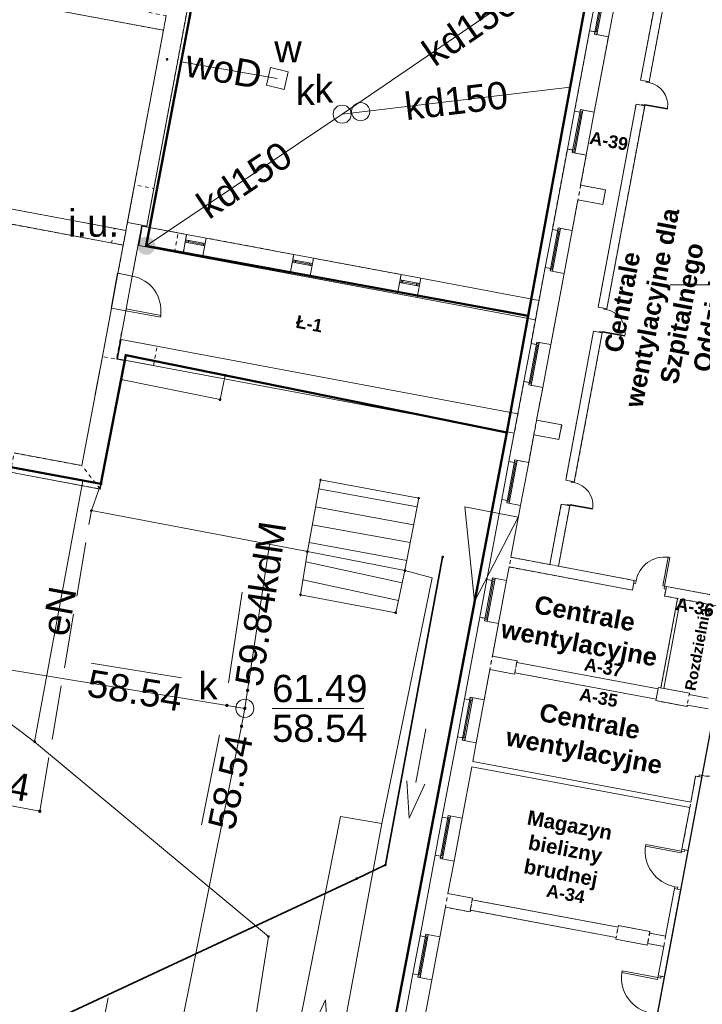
# Model space of a CAD drawing. Header units: millimetres. Extents: x 6421400 to 6424255, y 5791334 to 5793836.
# Tile 27 of 101: x 6422680 to 6422698, y 5792830 to 5792857. Entities that reach past the tile are written whole.
import ezdxf
from ezdxf.enums import TextEntityAlignment as Align

# ---------------------------------------------------------------- set-up
doc = ezdxf.new("R2010")
doc.units = ezdxf.units.MM
for name, pattern in [('PRZER2-1', [1.5, 1, -0.5]), ('PRZER3-1', [2, 1.5, -0.5]), ('Wipeout_Contour', [10, 0, -10])]:
    doc.linetypes.add(name, pattern=pattern)
doc.layers.get('0').update_dxf_attribs({"color": 252})
for name, color, linetype, lineweight in [('GESBLO', 252, 'Continuous', 18), ('GESBZO', 7, 'Continuous', 35), ('GESIIB', 252, 'Continuous', 18), ('GESIPD', 252, 'Continuous', 18), ('GESSCH', 252, 'Continuous', 18), ('GSLKOC', 252, 'Continuous', 18), ('GSLKOU', 252, 'Continuous', 18), ('GSPIST', 252, 'Continuous', 18), ('GSPPRB', 252, 'Continuous', 18), ('GTGTXT_O', 252, 'Continuous', 18), ('GULENN', 252, 'Continuous', 18), ('GULENN_O', 252, 'Continuous', 18), ('GULIOR', 252, 'Continuous', 25), ('GULKDP', 252, 'Continuous', 18), ('GULKDP_O', 252, 'Continuous', 18), ('GULWOP', 252, 'Continuous', 18), ('GULWOP_O', 252, 'Continuous', 18), ('GUPKSD', 252, 'Continuous', 18), ('GUPKSD_O', 252, 'Continuous', 18), ('GUPKWZ', 252, 'Continuous', 13), ('GUPKWZ_O', 252, 'Continuous', 13), ('GUPWWZ', 252, 'Continuous', 13), ('GUPWWZ_O', 252, 'Continuous', 13), ('Ramka sekcyjna', 252, 'Continuous', 18)]:
    doc.layers.add(name, color=color, linetype=linetype, lineweight=lineweight)
for name, color, linetype in [('GSPWPN', 252, 'Continuous'), ('GSPWPN_O', 252, 'Continuous'), ('GUPKSH', 252, 'Continuous'), ('GUPKSH_O', 252, 'Continuous'), ('GUPKUI', 252, 'Continuous'), ('GUPKUI_O', 252, 'Continuous'), ('Kreskowanie', 252, 'Continuous'), ('xref', 252, 'Continuous')]:
    doc.layers.add(name, color=color, linetype=linetype)
doc.styles.add('Arial', font='arial.ttf')
doc.styles.add('GENERATED_STYLE_6', font='arialbd.ttf')

# ---------------------------------------------------------------- blocks, each defined once
blk = doc.blocks.new('GSPWPN1')
blk.add_hatch(color=0).paths.add_polyline_path([(0, 0.045), (-0.011647, 0.043467), (-0.0225, 0.038971), (-0.03182, 0.03182), (-0.038971, 0.0225), (-0.043467, 0.011647), (-0.045, 0), (-0.043467, -0.011647), (-0.038971, -0.0225), (-0.03182, -0.03182), (-0.0225, -0.038971), (-0.011647, -0.043467), (0, -0.045), (0.011647, -0.043467), (0.0225, -0.038971), (0.03182, -0.03182), (0.038971, -0.0225), (0.043467, -0.011647), (0.045, 0), (0.043467, 0.011647), (0.038971, 0.0225), (0.03182, 0.03182), (0.0225, 0.038971), (0.011647, 0.043467)])
blk = doc.blocks.new('GUPKSH1')
blk.add_hatch(color=0).paths.add_polyline_path([(0, 0.045), (-0.011647, 0.043467), (-0.0225, 0.038971), (-0.03182, 0.03182), (-0.038971, 0.0225), (-0.043467, 0.011647), (-0.045, 0), (-0.043467, -0.011647), (-0.038971, -0.0225), (-0.03182, -0.03182), (-0.0225, -0.038971), (-0.011647, -0.043467), (0, -0.045), (0.011647, -0.043467), (0.0225, -0.038971), (0.03182, -0.03182), (0.038971, -0.0225), (0.043467, -0.011647), (0.045, 0), (0.043467, 0.011647), (0.038971, 0.0225), (0.03182, 0.03182), (0.0225, 0.038971), (0.011647, 0.043467)])
blk = doc.blocks.new('GUPKSD1_1')
at = {"color": 0}
blk.add_lwpolyline([(0.25, 0), (0.241481, -0.064705), (0.216506, -0.125), (0.176777, -0.176777), (0.125, -0.216506), (0.064705, -0.241481), (0, -0.25), (-0.064705, -0.241481), (-0.125, -0.216506), (-0.176777, -0.176777), (-0.216506, -0.125), (-0.241481, -0.064705), (-0.25, 0), (-0.241481, 0.064705), (-0.216506, 0.125), (-0.176777, 0.176777), (-0.125, 0.216506), (-0.064705, 0.241481), (0, 0.25), (0.064705, 0.241481), (0.125, 0.216506), (0.176777, 0.176777), (0.216506, 0.125), (0.241481, 0.064705)], close=True, dxfattribs=at)
blk = doc.blocks.new('GUPKUI1')
blk.add_hatch(color=0).paths.add_polyline_path([(0, 0.25), (-0.064705, 0.241481), (-0.125, 0.216506), (-0.176777, 0.176777), (-0.216506, 0.125), (-0.241481, 0.064705), (-0.25, 0), (-0.241481, -0.064705), (-0.216506, -0.125), (-0.176777, -0.176777), (-0.125, -0.216506), (-0.064705, -0.241481), (0, -0.25), (0.064705, -0.241481), (0.125, -0.216506), (0.176777, -0.176777), (0.216506, -0.125), (0.241481, -0.064705), (0.25, 0), (0.241481, 0.064705), (0.216506, 0.125), (0.176777, 0.176777), (0.125, 0.216506), (0.064705, 0.241481)])
blk = doc.blocks.new('GUPWWZ1_2')
at = {"color": 0}
blk.add_lwpolyline([(-0.25, 0.25), (-0.25, -0.25), (0.25, -0.25), (0.25, 0.25)], close=True, dxfattribs=at)
blk = doc.blocks.new('GUPKWZ1_1')
at = {"color": 0}
blk.add_lwpolyline([(0.25, 0), (0.241481, -0.064705), (0.216506, -0.125), (0.176777, -0.176777), (0.125, -0.216506), (0.064705, -0.241481), (0, -0.25), (-0.064705, -0.241481), (-0.125, -0.216506), (-0.176777, -0.176777), (-0.216506, -0.125), (-0.241481, -0.064705), (-0.25, 0), (-0.241481, 0.064705), (-0.216506, 0.125), (-0.176777, 0.176777), (-0.125, 0.216506), (-0.064705, 0.241481), (0, 0.25), (0.064705, 0.241481), (0.125, 0.216506), (0.176777, 0.176777), (0.216506, 0.125), (0.241481, 0.064705)], close=True, dxfattribs=at)
blk = doc.blocks.new('GESIPD1')
at = {"color": 0}
blk.add_lwpolyline([(0, 0.75), (0, -0.75), (2.5, 0)], close=True, dxfattribs=at)
blk = doc.blocks.new('GSPPRB0')
at = {"color": 0, "lineweight": 18}
blk.add_lwpolyline([(-0.007955, 0.0225), (0.007955, 0.0225), (0.0225, 0.007955), (0.0225, -0.007955), (0.007955, -0.0225), (-0.007955, -0.0225), (-0.0225, -0.007955), (-0.0225, 0.007955)], close=True, dxfattribs=at)
blk = doc.blocks.new('GSPIST1')
at = {"color": 0}
for points in [[(0, 0), (1.5, 0)], [(1.5, -0.25), (2.5, 0), (1.5, 0.25)]]:
    blk.add_lwpolyline(points, dxfattribs=at)
blk = doc.blocks.new('G$CC51CC4AD')
at = {"layer": 'GESBLO', "linetype": 'Continuous', "lineweight": 18, "elevation": 10.26}
blk.add_lwpolyline([(6422765.32, 5792828.81), (6422729.65, 5792835.49), (6422723.206, 5792836.666), (6422723.784, 5792839.697), (6422725.134, 5792846.811), (6422731.12, 5792879.29), (6422719.61, 5792881.37), (6422718.51, 5792875.31), (6422717.4, 5792869.18), (6422716.37, 5792863.47), (6422715.26, 5792857.35), (6422715.05, 5792856.19), (6422695.55, 5792859.83), (6422695.49, 5792859.48), (6422685.05, 5792861.4), (6422683.09, 5792851.07), (6422693.59, 5792849.14), (6422693, 5792845.94), (6422682.53, 5792848.06), (6422681.84, 5792844.52), (6422668.54, 5792846.99)], dxfattribs=at)
blk.add_lwpolyline([(6422706.06, 5792809.74), (6422697.56, 5792811.35), (6422686.8, 5792813.34), (6422693, 5792845.94), (6422693.59, 5792849.14), (6422695.55, 5792859.83), (6422715.05, 5792856.19), (6422717.81, 5792855.67), (6422715.87, 5792845.459), (6422715.092, 5792841.355), (6422714.606, 5792838.792), (6422708.99, 5792809.18)], close=True, dxfattribs=at)
at = {"layer": 'GESBZO', "linetype": 'Continuous', "lineweight": 50, "elevation": 10.26}
blk.add_lwpolyline([(6422731.12, 5792879.29), (6422719.61, 5792881.37), (6422718.51, 5792875.31), (6422721.11, 5792874.84), (6422719.98, 5792868.71), (6422717.4, 5792869.18), (6422716.37, 5792863.47), (6422718.95, 5792863), (6422717.84, 5792856.86), (6422715.26, 5792857.35), (6422715.05, 5792856.19), (6422695.55, 5792859.83), (6422695.49, 5792859.48), (6422685.05, 5792861.4), (6422683.09, 5792851.07), (6422693.59, 5792849.14), (6422693, 5792845.94), (6422682.53, 5792848.06), (6422681.84, 5792844.52), (6422668.54, 5792846.99)], dxfattribs=at)
blk.add_lwpolyline([(6422706.06, 5792809.74), (6422697.56, 5792811.35), (6422686.8, 5792813.34), (6422693, 5792845.94), (6422693.59, 5792849.14), (6422695.55, 5792859.83), (6422715.05, 5792856.19), (6422717.81, 5792855.67), (6422715.87, 5792845.459), (6422718.077, 5792845.045), (6422718.645, 5792848.041), (6422725.134, 5792846.811), (6422723.784, 5792839.697), (6422723.402, 5792839.774), (6422723.093, 5792838.147), (6422720.024, 5792838.727), (6422720.335, 5792840.355), (6422715.092, 5792841.355), (6422714.606, 5792838.792), (6422708.99, 5792809.18)], close=True, dxfattribs=at)
at = {"layer": 'GESIIB', "linetype": 'Continuous', "lineweight": 18, "elevation": 10.26}
blk.add_lwpolyline([(6422682.53, 5792848.06), (6422685.259, 5792847.507), (6422685.12, 5792846.84), (6422682.399, 5792847.39)], close=True, dxfattribs=at)
for points in [[(6422692.583, 5792843.749), (6422693, 5792845.94), (6422685.259, 5792847.507), (6422685.12, 5792846.84), (6422682.399, 5792847.39), (6422681.84, 5792844.52), (6422681.58, 5792843.79)], [(6422681.58, 5792843.79), (6422687.52, 5792842.66), (6422687.88, 5792844.63), (6422690.58, 5792844.13)]]:
    blk.add_lwpolyline(points, dxfattribs=at)
at = {"layer": 'GESIPD', "linetype": 'Continuous', "lineweight": 18, "elevation": 10.26}
for points in [[(6422690.58, 5792844.13), (6422690.2, 5792842.14)], [(6422688.92, 5792824.486), (6422692.583, 5792843.749)], [(6422690.2, 5792842.14), (6422690.95, 5792841.94), (6422689.57, 5792835.18), (6422687.92, 5792826.29)], [(6422688.92, 5792824.486), (6422686.38, 5792825), (6422688.43, 5792835.38), (6422689.57, 5792835.18), (6422687.92, 5792826.29)]]:
    blk.add_lwpolyline(points, dxfattribs=at)
at = {"layer": 'GESSCH', "linetype": 'Continuous', "lineweight": 18, "elevation": 10.26}
for points in [[(6422690.2, 5792842.14), (6422687.52, 5792842.66), (6422687.88, 5792844.63), (6422690.58, 5792844.13)], [(6422687.33, 5792841.47), (6422689.95, 5792840.98), (6422690.2, 5792842.14), (6422687.52, 5792842.66)]]:
    blk.add_lwpolyline(points, close=True, dxfattribs=at)
for points in [[(6422687.835, 5792844.383), (6422690.534, 5792843.89)], [(6422687.745, 5792843.891), (6422690.44, 5792843.398)], [(6422687.655, 5792843.399), (6422690.347, 5792842.907)], [(6422687.565, 5792842.907), (6422690.253, 5792842.416)], [(6422690.128, 5792841.804), (6422687.475, 5792842.376)], [(6422690.022, 5792841.316), (6422687.396, 5792841.882)]]:
    blk.add_lwpolyline(points, dxfattribs=at)
at = {"layer": 'GSLKOC', "linetype": 'PRZER2-1', "lineweight": 18, "elevation": 10.18}
blk.add_lwpolyline([(6422680.16, 5792835.52), (6422662.654, 5792838.875), (6422638.87, 5792842.86), (6422638.441, 5792843.457), (6422630.494, 5792852.495)], dxfattribs=at)
at = {"layer": 'GSLKOU', "linetype": 'PRZER3-1', "lineweight": 18, "elevation": 10.18}
blk.add_lwpolyline([(6422680.16, 5792835.52), (6422681.58, 5792843.79), (6422681.84, 5792844.52)], dxfattribs=at)
at = {"layer": 'GTGTXT_O', "linetype": 'Continuous', "lineweight": 13, "elevation": 10.8, "flags": 128}
blk.add_lwpolyline([(6422682.044, 5792830.386), (6422681.47, 5792827.557), (6422673.096, 5792823.375)], dxfattribs=at)
at = {"layer": 'GULENN', "linetype": 'Continuous', "lineweight": 18, "elevation": 10.18}
for points in [[(6422696.67, 5792806.807), (6422682.411, 5792809.486), (6422683.299, 5792814.202), (6422685.617, 5792826.79), (6422686.449, 5792832.077), (6422680.016, 5792837.434), (6422669.229, 5792845.56)], [(6422680.016, 5792837.434), (6422681.348, 5792844.611)]]:
    blk.add_lwpolyline(points, dxfattribs=at)
at = {"layer": 'GULIOR', "linetype": 'Continuous', "lineweight": 35, "elevation": 10.18}
for points in [[(6422691.237, 5792842.512), (6422689.666, 5792834.045)], [(6422689.666, 5792834.045), (6422688.874, 5792833.664), (6422672.868, 5792826.205), (6422672.71, 5792826.135)]]:
    blk.add_lwpolyline(points, dxfattribs=at)
at = {"layer": 'GULKDP', "linetype": 'Continuous', "lineweight": 18, "elevation": 10.18}
for points in [[(6422688.477, 5792854.69), (6422695.49, 5792859.48)], [(6422694.744, 5792855.436), (6422688.477, 5792854.69)], [(6422688.477, 5792854.69), (6422683.09, 5792851.07)], [(6422686.481, 5792842.858), (6422685.87, 5792838.84), (6422685.8, 5792838.35)], [(6422685.8, 5792838.35), (6422685.31, 5792838.43), (6422668.02, 5792841.26), (6422667.529, 5792841.35)], [(6422716.32, 5792821.4), (6422715.58, 5792811.12), (6422710.61, 5792792.95), (6422678.5, 5792798.87), (6422680.12, 5792810.02), (6422685.71, 5792837.86), (6422685.8, 5792838.35)]]:
    blk.add_lwpolyline(points, dxfattribs=at)
at = {"layer": 'GULWOP', "linetype": 'Continuous', "lineweight": 18, "elevation": 10.18}
blk.add_lwpolyline([(6422684.05, 5792856.129), (6422686.693, 5792855.674)], dxfattribs=at)
at = {"layer": 'GUPKSH_O', "linetype": 'Continuous', "lineweight": 13, "elevation": 10.8, "flags": 128}
for points in [[(6422685.352, 5792839.052), (6422685.729, 5792841.544)], [(6422681.572, 5792839.597), (6422684.059, 5792839.19)], [(6422686.55, 5792838.35), (6422689.07, 5792838.35)], [(6422684.607, 5792835.148), (6422685.103, 5792837.619)]]:
    blk.add_lwpolyline(points, dxfattribs=at)
at = {"layer": 'Ramka sekcyjna', "linetype": 'Continuous', "lineweight": 18, "elevation": 100, "flags": 128}
blk.add_lwpolyline([(6422702.5, 5792850), (6422697.5, 5792850)], dxfattribs=at)
at = {"layer": 'GESIPD', "linetype": 'Continuous', "lineweight": 18, "rotation": 259.2318554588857}
blk.add_blockref('GESIPD1', (6422692.583, 5792843.749, 10.26), dxfattribs=at)
at = {"layer": 'GSPIST', "linetype": 'Continuous', "lineweight": 18}
for p, rotation in [((6422690.78, 5792837.79, 10.32), 259.4123411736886), ((6422687.56, 5792827.88, 10.32), 79.39789691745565)]:
    blk.add_blockref('GSPIST1', p, dxfattribs=dict(at, rotation=rotation))
at = {"layer": 'GSPPRB', "linetype": 'Continuous', "lineweight": 18, "rotation": 90}
for p in [(6422683.656, 5792856.197, 10.28), (6422683.09, 5792851.07, 10.28), (6422693.59, 5792849.14, 10.28), (6422682.53, 5792848.06, 10.28), (6422682.399, 5792847.39, 10.28), (6422685.259, 5792847.507, 10.28), (6422685.12, 5792846.84, 10.28), (6422693, 5792845.94, 10.28), (6422681.84, 5792844.52, 10.28), (6422687.88, 5792844.63, 10.28), (6422690.58, 5792844.13, 10.28), (6422681.58, 5792843.79, 10.28), (6422687.52, 5792842.66, 10.28), (6422691.237, 5792842.512, 10.28), (6422690.2, 5792842.14, 10.28), (6422687.33, 5792841.47, 10.28), (6422689.95, 5792840.98, 10.28), (6422685.87, 5792838.84, 10.28), (6422685.31, 5792838.43, 10.28), (6422685.71, 5792837.86, 10.28), (6422680.016, 5792837.434, 10.28), (6422689.666, 5792834.045, 10.28), (6422688.874, 5792833.664, 10.28), (6422686.449, 5792832.077, 10.28)]:
    blk.add_blockref('GSPPRB0', p, dxfattribs=at)
at = {"layer": 'GSPWPN', "linetype": 'Continuous', "lineweight": 5, "rotation": 90}
blk.add_blockref('GSPWPN1', (6422680.16, 5792835.52, 10.2), dxfattribs=at)
at = {"layer": 'GUPKSD', "linetype": 'Continuous', "lineweight": 18, "rotation": 90}
for p in [(6422688.983, 5792854.759, 10.24), (6422688.477, 5792854.69, 10.24), (6422685.8, 5792838.35, 10.24)]:
    blk.add_blockref('GUPKSD1_1', p, dxfattribs=at)
at = {"layer": 'GUPKSH', "linetype": 'Continuous', "lineweight": 5, "rotation": 90}
for p in [(6422685.875, 5792838.845, 10.24), (6422685.307, 5792838.431, 10.24), (6422685.8, 5792838.35, 10.24), (6422685.709, 5792837.858, 10.24)]:
    blk.add_blockref('GUPKSH1', p, dxfattribs=at)
at = {"layer": 'GUPKUI', "linetype": 'Continuous', "lineweight": 5, "rotation": 90}
blk.add_blockref('GUPKUI1', (6422683.09, 5792851.07, 10.24), dxfattribs=at)
at = {"layer": 'GUPKWZ', "linetype": 'Continuous', "lineweight": 13, "rotation": 90}
for p in [(6422688.477, 5792854.69, 10.25), (6422685.8, 5792838.35, 10.25)]:
    blk.add_blockref('GUPKWZ1_1', p, dxfattribs=at)
at = {"layer": 'GUPWWZ', "linetype": 'Continuous', "lineweight": 13, "rotation": 256.3098643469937}
blk.add_blockref('GUPWWZ1_2', (6422686.693, 5792855.674, 10.25), dxfattribs=at)
at = {"layer": 'GSPWPN_O', "linetype": 'Continuous', "lineweight": 0, "style": 'Arial'}
blk.add_text('61.4', height=0.75, rotation=349.6309, dxfattribs=at).set_placement((6422679.811, 5792835.777, 10.8), align=Align.RIGHT)
at = {"layer": 'GULENN_O', "linetype": 'Continuous', "lineweight": 0, "style": 'Arial'}
blk.add_text('eN', height=0.75, rotation=79.4792, dxfattribs=at).set_placement((6422681.051, 5792840.954, 10.8), align=Align.CENTER)
at = {"layer": 'GULKDP_O', "linetype": 'Continuous', "lineweight": 0, "style": 'Arial'}
for s, rotation, p in [('kd150', 34.3345, (6422692.195, 5792856.775, 10.8)), ('kd150', 6.7895, (6422691.655, 5792854.691, 10.8)), ('kd150', 33.8996, (6422685.993, 5792852.569, 10.8)), ('kdM', 81.4084, (6422686.798, 5792842.444, 10.8))]:
    blk.add_text(s, height=0.75, rotation=rotation, dxfattribs=at).set_placement(p, align=Align.CENTER)
at = {"layer": 'GULWOP_O', "linetype": 'Continuous', "lineweight": 0, "style": 'Arial'}
blk.add_text('woD', height=0.75, rotation=350.2268, dxfattribs=at).set_placement((6422685.16, 5792855.558, 10.8), align=Align.CENTER)
at = {"layer": 'GUPKSD_O', "linetype": 'Continuous', "lineweight": 0, "style": 'Arial'}
for p in [(6422688.233, 5792855.009, 10.8), (6422687.727, 5792854.94, 10.8), (6422685.05, 5792838.6, 10.8)]:
    blk.add_text('k', height=0.75, rotation=360, dxfattribs=at).set_placement(p, align=Align.RIGHT)
at = {"layer": 'GUPKSH_O', "linetype": 'Continuous', "lineweight": 0, "style": 'Arial'}
for s, rotation, p in [('59.84', 81.4084, (6422686.265, 5792838.915, 10.8)), ('58.54', 350.6987, (6422681.423, 5792838.687, 10.8)), ('61.49', 360, (6422686.55, 5792838.522, 10.8)), ('58.54', 360, (6422686.55, 5792837.428, 10.8)), ('58.54', 78.6477, (6422685.511, 5792834.967, 10.8))]:
    blk.add_text(s, height=0.75, rotation=rotation, dxfattribs=at).set_placement(p)
at = {"layer": 'GUPKUI_O', "linetype": 'Continuous', "lineweight": 0, "style": 'Arial'}
blk.add_text('i.u.', height=0.75, rotation=360, dxfattribs=at).set_placement((6422682.34, 5792851.32, 10.8), align=Align.RIGHT)
at = {"layer": 'GUPKWZ_O', "linetype": 'Continuous', "lineweight": 0, "style": 'Arial'}
for p in [(6422687.727, 5792854.94, 10.8), (6422685.05, 5792838.6, 10.8)]:
    blk.add_text('k', height=0.75, rotation=360, dxfattribs=at).set_placement(p, align=Align.RIGHT)
at = {"layer": 'GUPWWZ_O', "linetype": 'Continuous', "lineweight": 0, "style": 'Arial'}
blk.add_text('w', height=0.75, rotation=360, dxfattribs=at).set_placement((6422687.365, 5792856.117, 10.8), align=Align.RIGHT)
blk = doc.blocks.new('-1')
at = {"linetype": 'Continuous', "lineweight": 18}
for p, q in [((140888, -7706), (140888, 2119)), ((153498, 1764), (153498, -1266)), ((153738, -1266), (153738, 1764)), ((151868, 874), (151868, -186)), ((152018, 944), (152018, -256)), ((152052, -176), (152052, 864)), ((152086, -256), (152086, 944)), ((152408, -256), (152408, 944)), ((152018, -186), (151868, -186)), ((151868, -186), (151868, -2436)), ((152086, -176), (152018, -176)), ((152018, -256), (152018, -186)), ((152018, -216), (152086, -216)), ((152408, -256), (152018, -256)), ((152018, -256), (152086, -256)), ((152408, -2366), (152408, -256)), ((153738, -1266), (153498, -1266)), ((153658, -1286), (153658, -1266)), ((153658, -1266), (153738, -1266)), ((153738, -1286), (153658, -1286)), ((153738, -1266), (153738, -1286)), ((153738, -1936), (153498, -1936)), ((153498, -1936), (153498, -7616)), ((153738, -1916), (153658, -1916)), ((153658, -1916), (153658, -1936)), ((153658, -1936), (153738, -1936)), ((153738, -1916), (153738, -1896)), ((153738, -1896), (154368, -1896)), ((153738, -1936), (153738, -1916)), ((153738, -1916), (154368, -1916)), ((153738, -7616), (153738, -1936)), ((154368, -1916), (154368, -1896)), ((134048, -2331), (140348, -2331)), ((140348, -2331), (140348, -7931)), ((152018, -2436), (151868, -2436)), ((151868, -2436), (151868, -3496)), ((152408, -2366), (152018, -2366)), ((152018, -2366), (152018, -2436)), ((152086, -2366), (152018, -2366)), ((152018, -2366), (152018, -3566)), ((152018, -2406), (152086, -2406)), ((152086, -3566), (152086, -2366)), ((152408, -3566), (152408, -2366)), ((152086, -2446), (152018, -2446)), ((152052, -3486), (152052, -2446)), ((152018, -3496), (151868, -3496)), ((151868, -3496), (151868, -5746)), ((152086, -3486), (152018, -3486)), ((152018, -3566), (152018, -3496)), ((152018, -3526), (152086, -3526)), ((152408, -3566), (152018, -3566)), ((152018, -3566), (152086, -3566)), ((152408, -4406), (152408, -3566)), ((153108, -4406), (152408, -4406)), ((153108, -4816), (153108, -4406)), ((152408, -4816), (153108, -4816)), ((152408, -5676), (152408, -4816)), ((152408, -5676), (152018, -5676)), ((152018, -5676), (152018, -5746)), ((152086, -5676), (152018, -5676)), ((152018, -5676), (152018, -6876)), ((152086, -6876), (152086, -5676)), ((152408, -6876), (152408, -5676)), ((152018, -5746), (151868, -5746)), ((151868, -5746), (151868, -6806)), ((152018, -5716), (152086, -5716)), ((152086, -5756), (152018, -5756)), ((152052, -6796), (152052, -5756)), ((140888, -7706), (140888, -6652)), ((152018, -6806), (151868, -6806)), ((151868, -6806), (151868, -8936)), ((152086, -6796), (152018, -6796)), ((152018, -6876), (152018, -6806)), ((152018, -6836), (152086, -6836)), ((152408, -6876), (152018, -6876)), ((152018, -6876), (152086, -6876)), ((152408, -8866), (152408, -6876)), ((140748, -9131), (140748, -7706)), ((140748, -7706), (140888, -7706)), ((140748, -7706), (140888, -7706)), ((141772, -7731), (140767, -7731)), ((140767, -7731), (140767, -8271)), ((142007, -7731), (140767, -7731)), ((140767, -7731), (140767, -8271)), ((142007, -8271), (142007, -7731)), ((142557, -7731), (142007, -7731)), ((142557, -8271), (142557, -7731)), ((145007, -7731), (142557, -7731)), ((145007, -8271), (145007, -7731)), ((145557, -7731), (145007, -7731)), ((145557, -8271), (145557, -7731)), ((148007, -7731), (145557, -7731)), ((148007, -8271), (148007, -7731)), ((148557, -7731), (148007, -7731)), ((148557, -8271), (148557, -7731)), ((151868, -7731), (148557, -7731)), ((153738, -7616), (153498, -7616)), ((153658, -7636), (153658, -7616)), ((153658, -7616), (153738, -7616)), ((153738, -7636), (153658, -7636)), ((153738, -7616), (153738, -7636)), ((134108, -7931), (140348, -7931)), ((142557, -7881), (142007, -7881)), ((142007, -7881), (142007, -7949)), ((142007, -7949), (142557, -7949)), ((142047, -7881), (142047, -7949)), ((142087, -7949), (142087, -7881)), ((142087, -7915), (142477, -7915)), ((142477, -7949), (142477, -7881)), ((142517, -7881), (142517, -7949)), ((142557, -7949), (142557, -7881)), ((145557, -7881), (145007, -7881)), ((145007, -7881), (145007, -7949)), ((145007, -7949), (145557, -7949)), ((145047, -7881), (145047, -7949)), ((145087, -7949), (145087, -7881)), ((145087, -7915), (145477, -7915)), ((145477, -7949), (145477, -7881)), ((145517, -7881), (145517, -7949)), ((145557, -7949), (145557, -7881)), ((148557, -7881), (148007, -7881)), ((148007, -7881), (148007, -7949)), ((148007, -7949), (148557, -7949)), ((148047, -7881), (148047, -7949)), ((148087, -7949), (148087, -7881)), ((148087, -7915), (148477, -7915)), ((148477, -7949), (148477, -7881)), ((148517, -7881), (148517, -7949)), ((148557, -7949), (148557, -7881)), ((134108, -8341), (140348, -8341)), ((140021, -8341), (140348, -8341)), ((140348, -8341), (140348, -9131)), ((140767, -8271), (141772, -8271)), ((140767, -8271), (142007, -8271)), ((142007, -8271), (142557, -8271)), ((142557, -8271), (145007, -8271)), ((145007, -8271), (145557, -8271)), ((145557, -8271), (148007, -8271)), ((148007, -8271), (148557, -8271)), ((151868, -8271), (148557, -8271)), ((153738, -8286), (153498, -8286)), ((153498, -8286), (153498, -12456)), ((153738, -8266), (153658, -8266)), ((153658, -8266), (153658, -8286)), ((153658, -8286), (153738, -8286)), ((153738, -8266), (153738, -8246)), ((153738, -8246), (154368, -8246)), ((153738, -8286), (153738, -8266)), ((153738, -8266), (154368, -8266)), ((153738, -12456), (153738, -8286)), ((154368, -8266), (154368, -8246)), ((152408, -8866), (152018, -8866)), ((152018, -8866), (152018, -8936)), ((152086, -8866), (152018, -8866)), ((152018, -8866), (152018, -10066)), ((152018, -8906), (152086, -8906)), ((152086, -10066), (152086, -8866)), ((152408, -10066), (152408, -8866)), ((140348, -9131), (140748, -9131)), ((140748, -9131), (140348, -9131)), ((140348, -9131), (140748, -9131)), ((140748, -9131), (140748, -10101)), ((152018, -8936), (151868, -8936)), ((151868, -8936), (151868, -9996)), ((152086, -8946), (152018, -8946)), ((152052, -9986), (152052, -8946)), ((152018, -9996), (151868, -9996)), ((151868, -9996), (151868, -12236)), ((152086, -9986), (152018, -9986)), ((152018, -10066), (152018, -9996)), ((140348, -10101), (140748, -10101)), ((140348, -10101), (140348, -11456)), ((140748, -10101), (140348, -10101)), ((140348, -10101), (140748, -10101)), ((140348, -10101), (140348, -11456)), ((140748, -10101), (140348, -10101)), ((140748, -10101), (140748, -10051)), ((140748, -10051), (141718, -10051)), ((140748, -10101), (140748, -10051)), ((140748, -10051), (141718, -10051)), ((140748, -11456), (140748, -10101)), ((140748, -10101), (141718, -10101)), ((140748, -11456), (140748, -10101)), ((140748, -10101), (141718, -10101)), ((141718, -10101), (141718, -10051)), ((141718, -10101), (141718, -10051)), ((152018, -10026), (152086, -10026)), ((152408, -10066), (152018, -10066)), ((152018, -10066), (152086, -10066)), ((152408, -10976), (152408, -10066)), ((141772, -10901), (140767, -10901)), ((140767, -10901), (140767, -11441)), ((151868, -10901), (140767, -10901)), ((140767, -10901), (140767, -11441)), ((153108, -10976), (152408, -10976)), ((153108, -11386), (153108, -10976)), ((140348, -11456), (140348, -14511)), ((140348, -11456), (140348, -12511)), ((140958, -11456), (140748, -11456)), ((140958, -11456), (140748, -11456)), ((140767, -11441), (141772, -11441)), ((140767, -11441), (151868, -11441)), ((140958, -15051), (140958, -11456)), ((152408, -11386), (153108, -11386)), ((152408, -12166), (152408, -11386)), ((152408, -12166), (152018, -12166)), ((152018, -12166), (152018, -12236)), ((152086, -12166), (152018, -12166)), ((152018, -12166), (152018, -13366)), ((152086, -13366), (152086, -12166)), ((152408, -13366), (152408, -12166)), ((140348, -12275), (140348, -12275)), ((152018, -12236), (151868, -12236)), ((151868, -12236), (151868, -13296)), ((152018, -12206), (152086, -12206)), ((152086, -12246), (152018, -12246)), ((152052, -13286), (152052, -12246)), ((153738, -12456), (153498, -12456)), ((153658, -12476), (153658, -12456)), ((153658, -12456), (153738, -12456)), ((153738, -12476), (153658, -12476)), ((153738, -12456), (153738, -12476)), ((153738, -13126), (153498, -13126)), ((153498, -13126), (153498, -14816)), ((153738, -13106), (153658, -13106)), ((153658, -13106), (153658, -13126)), ((153658, -13126), (153738, -13126)), ((153738, -13106), (153738, -13086)), ((153738, -13086), (154368, -13086)), ((153738, -13126), (153738, -13106)), ((153738, -13106), (154368, -13106)), ((153738, -14816), (153738, -13126)), ((154368, -13106), (154368, -13086)), ((152018, -13296), (151868, -13296)), ((151868, -13296), (151868, -15536)), ((152086, -13286), (152018, -13286)), ((152018, -13366), (152018, -13296)), ((152018, -13326), (152086, -13326)), ((152408, -13366), (152018, -13366)), ((152018, -13366), (152086, -13366)), ((152408, -14816), (152408, -13366)), ((156708, -14016), (156658, -14016)), ((156658, -14816), (156658, -14016)), ((156708, -14816), (156708, -14016)), ((140348, -14511), (138448, -14511)), ((153498, -14816), (152408, -14816)), ((155858, -14816), (153738, -14816)), ((155858, -14816), (155858, -15086)), ((155858, -14816), (155908, -14816)), ((155858, -14896), (155858, -14816)), ((155908, -14816), (155908, -14896)), ((156708, -14816), (156658, -14816)), ((156758, -14816), (156708, -14816)), ((156708, -14816), (156708, -14896)), ((156758, -14816), (156758, -15086)), ((158448, -14816), (156758, -14816)), ((156758, -14896), (156758, -14816)), ((138448, -15051), (140958, -15051)), ((152408, -15086), (155858, -15086)), ((152408, -15466), (152408, -15086)), ((155908, -14896), (155858, -14896)), ((156708, -14896), (156758, -14896)), ((156758, -15086), (157123, -15086)), ((157123, -15086), (157123, -17586)), ((157203, -15086), (158448, -15086)), ((157203, -17586), (157203, -15086)), ((152018, -15536), (151868, -15536)), ((151868, -15536), (151868, -16596)), ((152408, -15466), (152018, -15466)), ((152018, -15466), (152018, -15536)), ((152086, -15466), (152018, -15466)), ((152018, -15466), (152018, -16666)), ((152018, -15506), (152086, -15506)), ((152086, -15546), (152018, -15546)), ((152052, -16586), (152052, -15546)), ((152086, -16666), (152086, -15466)), ((152408, -16666), (152408, -15466)), ((152018, -16596), (151868, -16596)), ((151868, -16596), (151868, -18876)), ((152086, -16586), (152018, -16586)), ((152018, -16666), (152018, -16596)), ((152018, -16626), (152086, -16626)), ((152408, -16666), (152018, -16666)), ((152018, -16666), (152086, -16666)), ((152408, -17586), (152408, -16666)), ((153098, -17586), (152408, -17586)), ((153098, -17626), (153098, -17586)), ((157923, -17586), (157053, -17586)), ((157053, -17586), (157053, -17626)), ((157123, -17586), (157203, -17586)), ((157923, -17626), (157923, -17586)), ((157053, -17626), (153098, -17626)), ((158448, -17626), (157923, -17626)), ((152408, -17956), (153098, -17956)), ((152408, -18806), (152408, -17956)), ((153098, -17956), (153098, -17916)), ((153098, -17916), (157053, -17916)), ((157053, -17916), (157053, -17956)), ((157053, -17956), (157923, -17956)), ((157923, -17956), (157923, -17916)), ((157923, -17916), (158508, -17916)), ((152018, -18876), (151868, -18876)), ((151868, -18876), (151868, -19936)), ((152408, -18806), (152018, -18806)), ((152018, -18806), (152018, -18876)), ((152086, -18806), (152018, -18806)), ((152018, -18806), (152018, -20006)), ((152018, -18846), (152086, -18846)), ((152086, -18886), (152018, -18886)), ((152052, -19926), (152052, -18886)), ((152086, -20006), (152086, -18806)), ((152408, -20006), (152408, -18806)), ((158678, -19746), (158598, -19746)), ((158598, -19746), (158598, -19796)), ((158678, -19796), (158678, -19746)), ((152018, -19936), (151868, -19936)), ((151868, -19936), (151868, -22186)), ((152086, -19926), (152018, -19926)), ((152018, -20006), (152018, -19936)), ((152018, -19966), (152086, -19966)), ((152408, -20006), (152018, -20006)), ((152018, -20006), (152086, -20006)), ((152408, -20526), (152408, -20006)), ((158678, -19796), (158508, -19796)), ((158508, -19796), (158508, -20526)), ((158588, -19796), (158508, -19796)), ((158678, -21841), (158678, -19796)), ((152408, -20526), (158508, -20526)), ((152408, -22116), (152408, -20676)), ((152408, -20676), (158508, -20676)), ((158508, -20676), (158508, -21841)), ((157508, -21891), (157508, -21941)), ((158508, -21891), (157508, -21891)), ((158678, -21841), (158508, -21841)), ((158508, -21841), (158508, -21891)), ((158508, -21891), (158588, -21891)), ((158508, -21891), (158508, -21941)), ((158588, -21891), (158588, -21841)), ((151868, -22186), (151868, -23246)), ((152018, -22186), (151868, -22186)), ((151868, -22186), (151868, -23246)), ((152408, -22116), (152018, -22116)), ((152018, -22116), (152018, -22186)), ((152086, -22116), (152018, -22116)), ((152018, -22116), (152018, -23316)), ((152018, -22156), (152086, -22156)), ((152086, -22196), (152018, -22196)), ((152052, -23236), (152052, -22196)), ((152086, -23316), (152086, -22116)), ((152408, -23316), (152408, -22116)), ((158508, -21941), (157508, -21941)), ((158508, -22941), (158508, -22891)), ((158508, -22891), (158588, -22891)), ((158678, -22941), (158508, -22941)), ((158508, -22941), (158508, -24271)), ((158588, -22891), (158588, -22941)), ((158678, -25381), (158678, -22941)), ((151868, -23246), (151868, -25506)), ((152018, -23246), (151868, -23246)), ((152086, -23236), (152018, -23236)), ((152018, -23316), (152018, -23246)), ((152018, -23276), (152086, -23276)), ((152408, -23316), (152018, -23316)), ((152018, -23316), (152086, -23316)), ((152408, -24226), (152408, -23316)), ((153098, -24226), (152408, -24226)), ((153098, -24271), (153098, -24226)), ((157177, -24271), (153098, -24271)), ((158057, -24226), (157177, -24226)), ((157177, -24226), (157177, -24271)), ((158057, -24271), (158057, -24226)), ((158508, -24271), (158057, -24271)), ((152408, -24606), (153098, -24606)), ((152408, -30806), (152408, -24606)), ((153098, -24606), (153098, -24561)), ((153098, -24561), (157177, -24561)), ((157177, -24561), (157177, -24606)), ((157177, -24606), (158057, -24606)), ((158057, -24606), (158057, -24561)), ((158057, -24561), (158508, -24561)), ((158508, -24561), (158508, -25381)), ((152408, -25436), (152018, -25436)), ((152018, -25436), (152018, -25506)), ((152086, -25436), (152018, -25436)), ((152018, -25436), (152018, -26636)), ((152086, -26636), (152086, -25436)), ((157508, -25431), (157508, -25481)), ((158508, -25431), (157508, -25431)), ((158678, -25381), (158508, -25381)), ((158508, -25381), (158508, -25431)), ((158588, -25381), (158508, -25381)), ((158508, -25431), (158588, -25431)), ((158508, -25431), (158508, -25481)), ((158588, -25431), (158588, -25381)), ((152018, -25506), (151868, -25506)), ((151868, -25506), (151868, -26566)), ((152018, -25476), (152086, -25476)), ((152086, -25516), (152018, -25516)), ((152052, -26556), (152052, -25516)), ((158508, -25481), (157508, -25481)), ((152018, -26566), (151868, -26566)), ((151868, -26566), (151868, -28816)), ((152086, -26556), (152018, -26556)), ((152018, -26636), (152018, -26566)), ((152018, -26596), (152086, -26596)), ((152408, -26636), (152018, -26636)), ((152018, -26636), (152086, -26636))]:
    blk.add_line(p, q, dxfattribs=at)
at = {"linetype": 'ByBlock', "lineweight": 18, "ltscale": 0.6}
for p, q in [((140767, -8271), (140748, -8271)), ((140767, -10901), (140748, -10901)), ((158678, -18746), (158678, -19746)), ((158678, -21841), (158678, -22941)), ((158678, -25381), (158678, -26481))]:
    blk.add_line(p, q, dxfattribs=at)
at = {"linetype": 'ByBlock', "ltscale": 0.6}
blk.add_line((140348, -10101), (140348, -9131), dxfattribs=at)
at = {"linetype": 'Wipeout_Contour', "lineweight": 18, "flags": 128}
for points in [[(140888, -7706), (140888, 2119), (140348, 2119), (140348, -7706)], [(153498, -1266), (153738, -1266), (153738, 1764), (153498, 1764)], [(151868, -2436), (152018, -2436), (152018, -2366), (152408, -2366), (152408, -256), (152018, -256), (152018, -186), (151868, -186)], [(140348, -2331), (140348, -1921), (134048, -1921), (134048, -2331)], [(153498, -7616), (153738, -7616), (153738, -1936), (153498, -1936)], [(151868, -5746), (152018, -5746), (152018, -5676), (152408, -5676), (152408, -3566), (152018, -3566), (152018, -3496), (151868, -3496)], [(152408, -4816), (153108, -4816), (153108, -4406), (152408, -4406)], [(140888, -7706), (140888, -6652), (140348, -6652), (140348, -7706)], [(151868, -8936), (152018, -8936), (152018, -8866), (152408, -8866), (152408, -6876), (152018, -6876), (152018, -6806), (151868, -6806)], [(140748, -7706), (140348, -7706), (140348, -9131), (140748, -9131)], [(140748, -7706), (140348, -7706), (140348, -9131), (140748, -9131)], [(140767, -8271), (141772, -8271), (141772, -7731), (140767, -7731)], [(140767, -7731), (140767, -8271), (142007, -8271), (142007, -7731)], [(142557, -7731), (142557, -8271), (145007, -8271), (145007, -7731)], [(145557, -7731), (145557, -8271), (148007, -8271), (148007, -7731)], [(140348, -8341), (140348, -7931), (134108, -7931), (134108, -8341)], [(140021, -8341), (140348, -8341), (140348, -7931), (140021, -7931)], [(153498, -12456), (153738, -12456), (153738, -8286), (153498, -8286)], [(151868, -12236), (152018, -12236), (152018, -12166), (152408, -12166), (152408, -10066), (152018, -10066), (152018, -9996), (151868, -9996)], [(140748, -10101), (140348, -10101), (140348, -11456), (140748, -11456)], [(140748, -10101), (140348, -10101), (140348, -11456), (140748, -11456)], [(140767, -11441), (141772, -11441), (141772, -10901), (140767, -10901)], [(152408, -11386), (153108, -11386), (153108, -10976), (152408, -10976)], [(153498, -14816), (153738, -14816), (153738, -13126), (153498, -13126)], [(140958, -15051), (140348, -14511), (138448, -14511), (138448, -15051)], [(155858, -15086), (155858, -14816), (152408, -14816), (152408, -15086)], [(158678, -15086), (158448, -14816), (156758, -14816), (156758, -15086)], [(157203, -17586), (157203, -15086), (157123, -15086), (157123, -17586)], [(151868, -18876), (152018, -18876), (152018, -18806), (152408, -18806), (152408, -16666), (152018, -16666), (152018, -16596), (151868, -16596)], [(153098, -17586), (152408, -17586), (152408, -17956), (153098, -17956)], [(157923, -17586), (157053, -17586), (157053, -17956), (157923, -17956)], [(157053, -17626), (153098, -17626), (153098, -17916), (157053, -17916)], [(158678, -21841), (158678, -19796), (158508, -19796), (158508, -21841)], [(153098, -24226), (152408, -24226), (152408, -24606), (153098, -24606)], [(157177, -24271), (153098, -24271), (153098, -24561), (157177, -24561)], [(158057, -24226), (157177, -24226), (157177, -24606), (158057, -24606)], [(158508, -24271), (158057, -24271), (158057, -24561), (158508, -24561)]]:
    blk.add_lwpolyline(points, close=True, dxfattribs=at)
at = {"linetype": 'Continuous', "lineweight": 18}
for centre, radius, start, end in [((153738, -1916), 630, 4.0358, 90), ((153738, -8266), 630, 4.0358, 90), ((140748, -10101), 970, 2.6237, 90), ((140748, -10101), 970, 2.6237, 90), ((153738, -13106), 630, 4.0358, 90), ((156708, -14816), 800, 93.1802, 180), ((158677, -18695), 1051, 270.0619, 357.5168), ((158508, -21891), 1000, 182.5451, 270), ((158509, -25429), 1002, 182.9899, 269.9477)]:
    blk.add_arc(centre, radius, start, end, dxfattribs=at)
at = {"layer": 'Kreskowanie', "linetype": 'ByBlock', "ltscale": 0.6}
blk.add_lwpolyline([(158678, 2304), (158678, -7486), (159058, -7486), (159058, -7626), (158678, -7626), (158678, -17926), (158908, -17926), (158908, -18076), (158678, -18076), (158678, -43956)], dxfattribs=at)
at = {"linetype": 'Continuous', "lineweight": 18, "attachment_point": 5, "style": 'GENERATED_STYLE_6'}
for s, insert, char_height, width in [('\\pql;A-39', (153421, -3070), 350, 2004.91), ('\\pql;Ł-1', (146413, -9524), 350, 2004.91), ('\\pql;A-36', (158108, -15233), 350, 2004.91), ('{Centrale \\Pwentylacyjne}', (154689, -16448), 500, 6988.33), ('\\pql;A-37', (155942, -17328), 350, 2004.91), ('\\pql;A-35', (155963, -18166), 350, 2004.91), ('{Centrale \\Pwentylacyjne}', (155369, -19336), 500, 6988.33), ('{Magazyn bielizny brudnej}', (155354, -22482), 400, 3944.45), ('\\pql;A-34', (156064, -23636), 350, 2004.91)]:
    blk.add_mtext(s, dxfattribs=dict(at, insert=insert, char_height=char_height, width=width))
at = {"linetype": 'Continuous', "lineweight": 18, "attachment_point": 5, "rotation": 90, "style": 'GENERATED_STYLE_6'}
for s, insert, char_height, width in [('Centrale \\Pwentylacyjne dla Szpitalnego Oddziału Ratunkowego', (155867, -7355), 500, 6988.33), ('{Rozdzielnia}', (157924, -16355), 300, 2644.76)]:
    blk.add_mtext(s, dxfattribs=dict(at, insert=insert, char_height=char_height, width=width))

msp = doc.modelspace()

# ---------------------------------------------------------------- block references
at = {"layer": 'xref'}
msp.add_blockref('G$CC51CC4AD', (0, 0), dxfattribs=at)
at = {"layer": 'xref', "color": 0, "linetype": 'ByBlock', "xscale": 0.001, "yscale": 0.001, "zscale": 0.001, "rotation": 349.3895369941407}
msp.add_blockref('-1', (6422546.043, 5792885.13, 10.26), dxfattribs=at)

doc.saveas('drawing.dxf')
